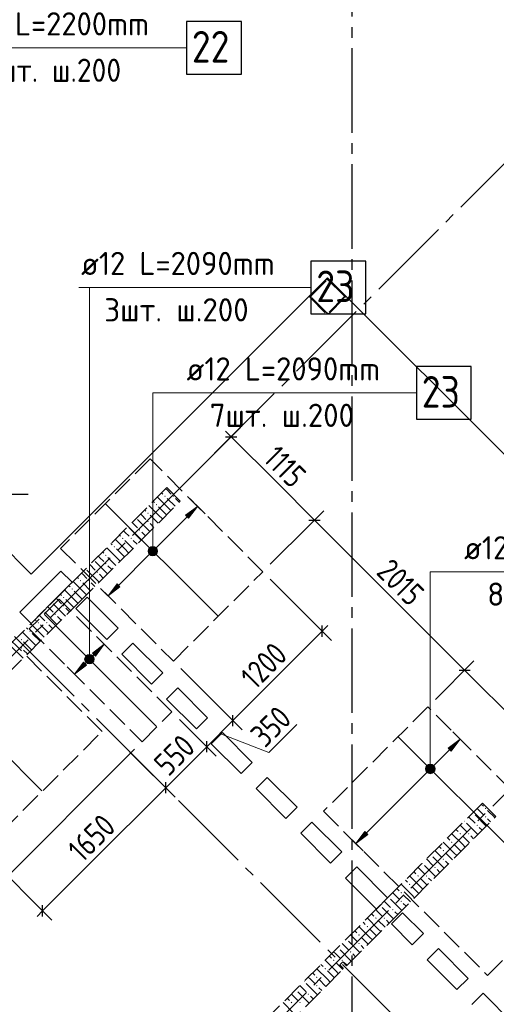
# Model space of a CAD drawing. Header units: millimetres. Extents: x 0 to 43617, y 0 to 59400.
# Tile 18 of 30: x 23224 to 27743, y 27596 to 36931. Entities that reach past the tile are written whole.
import ezdxf

# ---------------------------------------------------------------- set-up
doc = ezdxf.new("R2010")
doc.units = ezdxf.units.MM
doc.linetypes.add('______2', pattern=[270, 200, -70])
doc.linetypes.add('______5', pattern=[1100, 800, -100, 100, -100])
for name, color, linetype, lineweight in [('Standard', 7, 'Continuous', 25), ('ДОП Верх по Х', 7, 'Continuous', 25), ('Оси', 40, '______5', 18), ('Позиционная метка номер позиции', 7, 'Continuous', 13), ('Примечания', 7, 'Continuous', 25)]:
    doc.layers.add(name, color=color, linetype=linetype, lineweight=lineweight)
doc.layers.add('ЖБ Перекрытие верхний уровень', color=7, linetype='Continuous', lineweight=25, true_color=0xe0e0ff)
doc.layers.add('ЖБ Стена верхний уровень', color=7, linetype='Continuous', lineweight=25, true_color=0x006e00)
doc.styles.add('GOST 2.304-81', font='txt')
doc.styles.add('ISOCPEUR', font='txt')

msp = doc.modelspace()

# ---------------------------------------------------------------- hatches: boundary and pattern name
at = {"layer": 'ДОП Верх по Х', "linetype": 'Continuous', "lineweight": 13, "transparency": 33554687}
for points in [[(24825.2, 32204.2), (24910, 32317.3), (24796.9, 32232.5)], [(24459.3, 31919.6), (24521.9, 31883.5), (24476.2, 31929.1)], [(24476.2, 31929.1), (24521.9, 31883.5), (24521.9, 31902.6)], [(24476.2, 31929.1), (24521.9, 31902.6), (24495.3, 31929.1)], [(24495.3, 31929.1), (24521.9, 31902.6), (24512.3, 31919.6)], [(24449.7, 31902.6), (24512.3, 31866.5), (24459.3, 31919.6)], [(24449.7, 31883.5), (24495.3, 31857), (24449.7, 31902.6)], [(24449.7, 31902.6), (24495.3, 31857), (24512.3, 31866.5)], [(24476.2, 31857), (24449.7, 31883.5), (24459.3, 31866.5)], [(24449.7, 31883.5), (24476.2, 31857), (24495.3, 31857)], [(24459.3, 31919.6), (24512.3, 31866.5), (24521.9, 31883.5)], [(23941.3, 30896), (24026.2, 31009.2), (23913, 30924.3)], [(27315.1, 29997.1), (27400, 30110.2), (27286.9, 30025.4)], [(27081.1, 29836.9), (27143.7, 29800.9), (27090.6, 29853.9)], [(27081.1, 29817.8), (27126.7, 29791.3), (27081.1, 29836.9)], [(27081.1, 29836.9), (27126.7, 29791.3), (27143.7, 29800.9)], [(27107.6, 29791.3), (27081.1, 29817.8), (27090.6, 29800.9)], [(27081.1, 29817.8), (27107.6, 29791.3), (27126.7, 29791.3)], [(27090.6, 29853.9), (27153.2, 29817.8), (27107.6, 29863.5)], [(27090.6, 29853.9), (27143.7, 29800.9), (27153.2, 29817.8)], [(27107.6, 29863.5), (27153.2, 29817.8), (27153.2, 29836.9)], [(27107.6, 29863.5), (27153.2, 29836.9), (27126.7, 29863.5)], [(27126.7, 29863.5), (27153.2, 29836.9), (27143.7, 29853.9)]]:
    msp.add_hatch(color=7, dxfattribs=at).paths.add_polyline_path(points)
for points in [[(24174.7, 31553.7), (24061.5, 31468.8), (24146.4, 31581.9)], [(23856.5, 30811.2), (23743.3, 30726.3), (23828.2, 30839.5)], [(26523.2, 29205.1), (26410, 29120.3), (26494.9, 29233.4)]]:
    msp.add_hatch(color=7, dxfattribs=at).paths.add_polyline_path(points, flags=16)
at = {"layer": 'ЖБ Стена верхний уровень', "linetype": 'Continuous', "lineweight": 18, "transparency": 33554687}
for points in [[(26197, 34415.7), (26201, 34419.6), (26207.5, 34413.1), (26203.5, 34409.2)], [(24594.5, 32413.1), (24601, 32419.6), (24607.5, 32413.1), (24601, 32406.6)], [(24674.5, 32413.1), (24681, 32419.6), (24687.5, 32413.1), (24681, 32406.6)], [(24514.5, 32333.1), (24521, 32339.6), (24527.4, 32333.1), (24521, 32326.6)], [(24434.5, 32253.1), (24440.9, 32259.6), (24447.4, 32253.1), (24440.9, 32246.6)], [(24434.5, 32173.1), (24440.9, 32179.6), (24447.4, 32173.1), (24440.9, 32166.6)], [(24354.4, 32093.1), (24360.9, 32099.6), (24367.4, 32093.1), (24360.9, 32086.6)], [(24114.5, 31933.1), (24121, 31939.6), (24127.4, 31933.1), (24121, 31926.6)], [(24194.5, 32013.1), (24201, 32019.6), (24207.5, 32013.1), (24201, 32006.6)], [(24274.5, 32013.1), (24281, 32019.6), (24287.5, 32013.1), (24281, 32006.6)], [(24034.5, 31853.1), (24040.9, 31859.6), (24047.4, 31853.1), (24040.9, 31846.6)], [(24034.5, 31773.1), (24040.9, 31779.6), (24047.4, 31773.1), (24040.9, 31766.6)], [(23954.4, 31693.1), (23960.9, 31699.6), (23967.4, 31693.1), (23960.9, 31686.6)], [(23794.5, 31613.1), (23801, 31619.6), (23807.5, 31613.1), (23801, 31606.6)], [(23874.5, 31613.1), (23881, 31619.6), (23887.5, 31613.1), (23881, 31606.6)], [(23714.5, 31533.1), (23721, 31539.6), (23727.4, 31533.1), (23721, 31526.6)], [(23634.5, 31453.1), (23640.9, 31459.6), (23647.4, 31453.1), (23640.9, 31446.6)], [(23634.5, 31373.1), (23640.9, 31379.6), (23647.4, 31373.1), (23640.9, 31366.6)], [(23554.4, 31293.1), (23560.9, 31299.6), (23567.4, 31293.1), (23560.9, 31286.6)], [(23394.5, 31213.1), (23401, 31219.6), (23407.5, 31213.1), (23401, 31206.6)], [(23474.5, 31213.1), (23481, 31219.6), (23487.5, 31213.1), (23481, 31206.6)], [(23314.5, 31133.1), (23321, 31139.6), (23327.4, 31133.1), (23321, 31126.6)], [(23234.5, 31053.1), (23240.9, 31059.6), (23247.4, 31053.1), (23240.9, 31046.6)], [(23234.5, 30973.1), (23240.9, 30979.6), (23247.4, 30973.1), (23240.9, 30966.6)], [(27523.7, 29416.9), (27527.4, 29413.1), (27521, 29406.6), (27517.2, 29410.4)], [(27634.5, 29453.1), (27640.9, 29459.6), (27647.4, 29453.1), (27640.9, 29446.6)], [(27443.7, 29336.9), (27447.4, 29333.1), (27440.9, 29326.6), (27437.2, 29330.4)], [(27634.5, 29373.1), (27640.9, 29379.6), (27647.4, 29373.1), (27640.9, 29366.6)], [(27394.5, 29213.1), (27401, 29219.6), (27407.5, 29213.1), (27401, 29206.6)], [(27474.5, 29213.1), (27481, 29219.6), (27487.5, 29213.1), (27481, 29206.6)], [(27554.4, 29293.1), (27560.9, 29299.6), (27567.4, 29293.1), (27560.9, 29286.6)], [(27314.5, 29133.1), (27321, 29139.6), (27327.4, 29133.1), (27321, 29126.6)], [(27234.5, 29053.1), (27240.9, 29059.6), (27247.4, 29053.1), (27240.9, 29046.6)], [(27123.7, 29016.9), (27127.4, 29013.1), (27121, 29006.6), (27117.2, 29010.4)], [(27234.5, 28973.1), (27240.9, 28979.6), (27247.4, 28973.1), (27240.9, 28966.6)], [(27043.7, 28936.9), (27047.4, 28933.1), (27040.9, 28926.6), (27037.2, 28930.4)], [(27154.4, 28893.1), (27160.9, 28899.6), (27167.4, 28893.1), (27160.9, 28886.6)], [(26994.5, 28813.1), (27001, 28819.6), (27007.5, 28813.1), (27001, 28806.6)], [(27074.5, 28813.1), (27081, 28819.6), (27087.5, 28813.1), (27081, 28806.6)], [(26834.5, 28653.1), (26840.9, 28659.6), (26847.4, 28653.1), (26840.9, 28646.6)], [(26914.5, 28733.1), (26921, 28739.6), (26927.4, 28733.1), (26921, 28726.6)], [(26723.7, 28616.9), (26727.4, 28613.1), (26721, 28606.6), (26717.2, 28610.4)], [(26834.5, 28573.1), (26840.9, 28579.6), (26847.4, 28573.1), (26840.9, 28566.6)], [(26645.5, 28531.2), (26640.9, 28526.6), (26637.2, 28530.4), (26641.8, 28535)], [(26643.7, 28536.9), (26647.4, 28533.1), (26645.5, 28531.2), (26641.8, 28535)], [(26754.4, 28493.1), (26760.9, 28499.6), (26767.4, 28493.1), (26760.9, 28486.6)], [(26594.5, 28413.1), (26601, 28419.6), (26607.5, 28413.1), (26601, 28406.6)], [(26674.5, 28413.1), (26681, 28419.6), (26687.5, 28413.1), (26681, 28406.6)], [(26514.5, 28333.1), (26521, 28339.6), (26527.4, 28333.1), (26521, 28326.6)], [(26323.7, 28216.9), (26327.4, 28213.1), (26321, 28206.6), (26317.2, 28210.4)], [(26434.5, 28253.1), (26440.9, 28259.6), (26447.4, 28253.1), (26440.9, 28246.6)], [(26243.7, 28136.9), (26247.4, 28133.1), (26240.9, 28126.6), (26237.2, 28130.4)], [(26354.4, 28093.1), (26360.9, 28099.6), (26367.4, 28093.1), (26360.9, 28086.6)], [(26434.5, 28173.1), (26440.9, 28179.6), (26447.4, 28173.1), (26440.9, 28166.6)], [(26194.5, 28013.1), (26201, 28019.6), (26207.5, 28013.1), (26201, 28006.6)], [(26274.5, 28013.1), (26281, 28019.6), (26287.5, 28013.1), (26281, 28006.6)], [(26114.5, 27933.1), (26121, 27939.6), (26127.4, 27933.1), (26121, 27926.6)], [(26034.5, 27853.1), (26040.9, 27859.6), (26047.4, 27853.1), (26040.9, 27846.6)], [(25843.7, 27736.9), (25847.4, 27733.1), (25840.9, 27726.6), (25837.2, 27730.4)], [(25923.7, 27816.9), (25927.4, 27813.1), (25921, 27806.6), (25917.2, 27810.4)], [(26034.5, 27773.1), (26040.9, 27779.6), (26047.4, 27773.1), (26040.9, 27766.6)], [(25954.4, 27693.1), (25960.9, 27699.6), (25967.4, 27693.1), (25960.9, 27686.6)], [(25794.5, 27613.1), (25801, 27619.6), (25807.5, 27613.1), (25801, 27606.6)], [(25874.5, 27613.1), (25881, 27619.6), (25887.5, 27613.1), (25881, 27606.6)]]:
    msp.add_hatch(color=7, dxfattribs=at).paths.add_polyline_path(points, flags=16)
at = {"layer": 'Позиционная метка номер позиции', "linetype": 'Continuous', "lineweight": 13, "transparency": 33554687}
for points in [[(24447.1, 31915.6), (24524.5, 31915.6), (24508.3, 31931.8)], [(24447.1, 31915.6), (24508.3, 31931.8), (24463.3, 31931.8)], [(24463.3, 31931.8), (24508.3, 31931.8), (24485.8, 31938.1)], [(24440.8, 31893.1), (24530.8, 31893.1), (24524.5, 31915.6)], [(24440.8, 31893.1), (24524.5, 31915.6), (24447.1, 31915.6)], [(24447.1, 31870.6), (24530.8, 31893.1), (24440.8, 31893.1)], [(24447.1, 31870.6), (24524.5, 31870.6), (24530.8, 31893.1)], [(24463.3, 31854.4), (24524.5, 31870.6), (24447.1, 31870.6)], [(24463.3, 31854.4), (24508.3, 31854.4), (24524.5, 31870.6)], [(24508.3, 31854.4), (24463.3, 31854.4), (24485.8, 31848.1)], [(23846, 30890.3), (23923.4, 30890.3), (23907.3, 30906.5)], [(23846, 30890.3), (23907.3, 30906.5), (23862.2, 30906.5)], [(23862.2, 30906.5), (23907.3, 30906.5), (23884.7, 30912.8)], [(23839.7, 30867.8), (23929.7, 30867.8), (23923.4, 30890.3)], [(23839.7, 30867.8), (23923.4, 30890.3), (23846, 30890.3)], [(23846, 30845.3), (23929.7, 30867.8), (23839.7, 30867.8)], [(23846, 30845.3), (23923.4, 30845.3), (23929.7, 30867.8)], [(23862.2, 30829.1), (23923.4, 30845.3), (23846, 30845.3)], [(23862.2, 30829.1), (23907.3, 30829.1), (23923.4, 30845.3)], [(23907.3, 30829.1), (23862.2, 30829.1), (23884.7, 30822.8)], [(27072.1, 29827.4), (27162.1, 29827.4), (27155.9, 29849.9)], [(27072.1, 29827.4), (27155.9, 29849.9), (27078.4, 29849.9)], [(27078.4, 29804.9), (27162.1, 29827.4), (27072.1, 29827.4)], [(27078.4, 29849.9), (27155.9, 29849.9), (27139.6, 29866.1)], [(27078.4, 29849.9), (27139.6, 29866.1), (27094.6, 29866.1)], [(27078.4, 29804.9), (27155.9, 29804.9), (27162.1, 29827.4)], [(27094.6, 29788.7), (27155.9, 29804.9), (27078.4, 29804.9)], [(27094.6, 29866.1), (27139.6, 29866.1), (27117.1, 29872.4)], [(27094.6, 29788.7), (27139.6, 29788.7), (27155.9, 29804.9)], [(27139.6, 29788.7), (27094.6, 29788.7), (27117.1, 29782.4)]]:
    msp.add_hatch(color=7, dxfattribs=at).paths.add_polyline_path(points)

# ---------------------------------------------------------------- linework, layer by layer
at = {"layer": 'Standard', "color": 251, "linetype": 'Continuous', "lineweight": -3, "true_color": 0x656565, "transparency": 33554687}
for p, q in [((25229.3, 32977.4), (25317.7, 33065.8)), ((25229.3, 32977.4), (24810.4, 32558.5)), ((25229.3, 32977.4), (25140.9, 32889)), ((26019.1, 32187.5), (26107.5, 32275.9)), ((26019.1, 32187.5), (25930.7, 32099.2)), ((26093, 31134.4), (25600.2, 31627.2)), ((26093, 31134.4), (26004.6, 31222.7)), ((26093, 31134.4), (26181.4, 31046)), ((27442.5, 30764.1), (27530.9, 30852.5)), ((27442.5, 30764.1), (27354.1, 30675.7)), ((25244.5, 30285.8), (25156.1, 30374.2)), ((25244.5, 30285.8), (25332.9, 30197.4)), ((24997, 30038.3), (24908.6, 30126.7)), ((22740, 28441.8), (24313.3, 30015)), ((24997, 30038.3), (25085.4, 29950)), ((24608.1, 29649.4), (24519.7, 29737.8)), ((24608.1, 29649.4), (24696.5, 29561)), ((23441.4, 28482.7), (22943.6, 28980.5)), ((23441.4, 28482.7), (23353, 28571.1)), ((23441.4, 28482.7), (23529.8, 28394.3))]:
    msp.add_line(p, q, dxfattribs=at)
at = {"layer": 'Standard', "color": 7, "linetype": 'Continuous', "lineweight": 13, "transparency": 33554687}
for p, q in [((25229.3, 32977.4), (25176.2, 33030.4)), ((26019.1, 32187.5), (27442.5, 30764.1)), ((26093, 31134.4), (26146.1, 31187.4)), ((25244.5, 30285.8), (26093, 31134.4)), ((27442.5, 30764.1), (28220.3, 29986.3)), ((24997, 30038.3), (25244.5, 30285.8)), ((25585.8, 29984.3), (25851.2, 30249.7)), ((25120.8, 30162.1), (25585.8, 29984.3)), ((24608.1, 29649.4), (24997, 30038.3)), ((23441.4, 28482.7), (23388.3, 28429.7))]:
    msp.add_line(p, q, dxfattribs=at)
at = {"layer": 'Standard', "color": 7, "linetype": 'Continuous', "lineweight": 25, "transparency": 33554687}
for p, q in [((25176.2, 32977.4), (25282.3, 32977.4)), ((25966.1, 32187.5), (26072.1, 32187.5)), ((26093, 31081.3), (26093, 31187.4)), ((27389.5, 30764.1), (27495.5, 30764.1)), ((25244.5, 30232.8), (25244.5, 30338.9)), ((24997, 29985.3), (24997, 30091.4)), ((24608.1, 29596.4), (24608.1, 29702.5)), ((23441.4, 28429.7), (23441.4, 28535.7))]:
    msp.add_line(p, q, dxfattribs=at)
at = {"layer": 'Standard', "color": 7, "linetype": 'Continuous', "lineweight": 13, "transparency": 33554687}
for points in [[(25229.3, 32977.4), (25664.1, 32542.6), (25664.1, 32542.6), (26019.1, 32187.5)], [(23441.4, 28482.7), (23896.6, 28938), (23896.6, 28938), (24608.1, 29649.4)]]:
    msp.add_lwpolyline(points, dxfattribs=at)
at = {"layer": 'Standard', "color": 251, "linetype": 'Continuous', "lineweight": -3, "true_color": 0x656565, "transparency": 33554687}
for points in [[(26019.1, 32187.5), (25971.2, 32139.6), (25971.2, 32139.6), (25600.2, 31768.6)], [(25244.5, 30285.8), (25232.5, 30297.9), (25232.5, 30297.9), (24874.2, 30656.1), (24874.2, 30656.1), (24751.7, 30778.7)], [(27442.5, 30764.1), (27241.1, 30562.8), (27241.1, 30562.8), (27165, 30486.6)], [(24997, 30038.3), (24985, 30050.4), (24985, 30050.4), (24737.5, 30297.8)], [(24608.1, 29649.4), (24596.1, 29661.5), (24596.1, 29661.5), (24596.1, 29661.5), (24596.1, 29661.5), (24399, 29858.5), (24399, 29858.5), (24136.5, 30121.1)]]:
    msp.add_lwpolyline(points, dxfattribs=at)
at = {"layer": 'ДОП Верх по Х', "color": 7, "linetype": 'Continuous', "lineweight": 13, "transparency": 33554687}
for p, q in [((22605.7, 36664.7), (24691.7, 36664.7)), ((23785.8, 34393.1), (25871.8, 34393.1)), ((24785.8, 33393.1), (26871.8, 33393.1)), ((27417.1, 31697.4), (29503.1, 31697.4))]:
    msp.add_line(p, q, dxfattribs=at)
at = {"layer": 'ДОП Верх по Х', "color": 7, "linetype": 'Continuous', "lineweight": 18, "transparency": 33554687}
for p, q in [((25101, 31277.9), (24040.3, 32338.5)), ((24521.1, 30231.4), (23460.5, 31292)), ((21887.2, 31168.3), (23434.3, 29621.1)), ((26815.7, 30128.8), (28362.8, 28581.7))]:
    msp.add_line(p, q, dxfattribs=at)
at = {"layer": 'ДОП Верх по Х', "color": 251, "linetype": 'Continuous', "lineweight": 13, "true_color": 0x494949, "transparency": 33554687}
for p, q in [((24910, 32317.3), (24796.9, 32232.5)), ((24825.2, 32204.2), (24910, 32317.3)), ((24910, 32317.3), (24839.3, 32388)), ((24910, 32317.3), (24980.8, 32246.6)), ((24910, 32317.3), (24910, 32317.3)), ((24507, 31914.3), (24811.1, 32218.3)), ((24796.9, 32232.5), (24825.2, 32204.2)), ((24160.5, 31567.8), (24464.6, 31871.8)), ((24459.3, 31919.6), (24459.3, 31919.6)), ((24512.3, 31866.5), (24512.3, 31866.5)), ((24061.5, 31468.8), (24146.4, 31581.9)), ((24174.7, 31553.7), (24061.5, 31468.8)), ((24146.4, 31581.9), (24174.7, 31553.7)), ((24061.5, 31468.8), (23990.8, 31539.5)), ((24061.5, 31468.8), (24132.2, 31398.1)), ((24061.5, 31468.8), (24061.5, 31468.8)), ((24026.2, 31009.2), (23913, 30924.3)), ((23941.3, 30896), (24026.2, 31009.2)), ((24026.2, 31009.2), (23955.5, 31079.9)), ((24026.2, 31009.2), (24096.9, 30938.5)), ((24026.2, 31009.2), (24026.2, 31009.2)), ((23906, 30889), (23927.2, 30910.2)), ((23913, 30924.3), (23941.3, 30896)), ((23743.3, 30726.3), (23828.2, 30839.5)), ((23856.5, 30811.2), (23743.3, 30726.3)), ((23828.2, 30839.5), (23856.5, 30811.2)), ((23842.3, 30825.3), (23863.5, 30846.5)), ((23858.2, 30894.3), (23858.2, 30894.3)), ((23911.3, 30841.2), (23911.3, 30841.2)), ((23743.3, 30726.3), (23672.6, 30797)), ((23743.3, 30726.3), (23814, 30655.6)), ((23743.3, 30726.3), (23743.3, 30726.3)), ((27400, 30110.2), (27329.3, 30180.9)), ((27400, 30110.2), (27286.9, 30025.4)), ((27315.1, 29997.1), (27400, 30110.2)), ((27400, 30110.2), (27470.7, 30039.5)), ((27400, 30110.2), (27400, 30110.2)), ((27138.4, 29848.6), (27301, 30011.2)), ((27286.9, 30025.4), (27315.1, 29997.1)), ((26509, 29219.3), (27095.9, 29806.2)), ((27090.6, 29853.9), (27090.6, 29853.9)), ((27143.7, 29800.9), (27143.7, 29800.9)), ((26410, 29120.3), (26494.9, 29233.4)), ((26494.9, 29233.4), (26523.2, 29205.1)), ((26410, 29120.3), (26339.3, 29191)), ((26523.2, 29205.1), (26410, 29120.3)), ((26410, 29120.3), (26480.8, 29049.6)), ((26410, 29120.3), (26410, 29120.3))]:
    msp.add_line(p, q, dxfattribs=at)
at = {"layer": 'ДОП Верх по Х', "color": 7, "linetype": 'Continuous', "lineweight": 25, "transparency": 33554687}
for points in [[(24805.7, 36414.7), (25325.7, 36414.7), (25325.7, 36914.7), (24805.7, 36914.7), (24805.7, 36414.7)], [(25985.8, 34143.1), (26505.8, 34143.1), (26505.8, 34643.1), (25985.8, 34643.1), (25985.8, 34143.1)], [(26985.8, 33143.1), (27505.8, 33143.1), (27505.8, 33643.1), (26985.8, 33643.1), (26985.8, 33143.1)]]:
    msp.add_lwpolyline(points, dxfattribs=at)
at = {"layer": 'ДОП Верх по Х', "color": 251, "linetype": 'Continuous', "lineweight": 13, "true_color": 0x494949, "transparency": 33554687}
for centre in [(24485.8, 31893.1), (27117.1, 29827.4)]:
    msp.add_circle(centre, 37.5, dxfattribs=at)
at = {"layer": 'ЖБ Перекрытие верхний уровень', "color": 7, "linetype": 'Continuous', "lineweight": 18, "transparency": 33554687}
for p, q in [((26142.4, 34484.4), (23332.5, 31674.5)), ((31636.6, 28990.2), (26142.4, 34484.4)), ((23332.5, 31674.5), (22354, 32653)), ((23544.6, 31632.1), (23615.3, 31702.8)), ((23615.3, 31702.8), (23721.4, 31596.8)), ((23226.4, 31313.9), (23544.6, 31632.1)), ((23721.4, 31596.8), (23615.3, 31490.7)), ((23615.3, 31490.7), (23332.5, 31207.9)), ((23756.8, 31349.3), (23862.8, 31455.3)), ((23862.8, 31455.3), (24156.3, 31161.9)), ((23332.5, 31207.9), (23226.4, 31313.9)), ((24050.2, 31055.8), (23756.8, 31349.3)), ((24156.3, 31161.9), (24050.2, 31055.8)), ((24191.6, 30914.4), (24297.7, 31020.5)), ((24297.7, 31020.5), (24580.5, 30737.6)), ((24474.5, 30631.6), (24191.6, 30914.4)), ((24580.5, 30737.6), (24474.5, 30631.6)), ((24615.9, 30490.1), (24722, 30596.2)), ((24722, 30596.2), (25004.8, 30313.4)), ((24898.7, 30207.3), (24615.9, 30490.1)), ((25004.8, 30313.4), (24898.7, 30207.3)), ((25040.2, 30065.9), (25146.2, 30171.9)), ((25146.2, 30171.9), (25429.1, 29889.1)), ((25323, 29783), (25040.2, 30065.9)), ((25429.1, 29889.1), (25323, 29783)), ((25464.4, 29641.6), (25570.5, 29747.7)), ((25570.5, 29747.7), (25853.3, 29464.8)), ((25747.3, 29358.8), (25464.4, 29641.6)), ((25853.3, 29464.8), (25747.3, 29358.8)), ((25888.7, 29217.3), (25994.8, 29323.4)), ((25994.8, 29323.4), (26277.6, 29040.6)), ((26171.5, 28934.5), (25888.7, 29217.3)), ((26277.6, 29040.6), (26171.5, 28934.5)), ((26313, 28793.1), (26419, 28899.2)), ((26419, 28899.2), (26712.5, 28605.7)), ((26606.4, 28499.6), (26313, 28793.1)), ((26712.5, 28605.7), (26606.4, 28499.6)), ((26747.8, 28358.2), (26853.9, 28464.3)), ((26853.9, 28464.3), (27051.9, 28266.3)), ((26945.8, 28160.2), (26747.8, 28358.2)), ((27051.9, 28266.3), (26945.8, 28160.2)), ((27087.2, 28018.8), (27193.3, 28124.9)), ((27193.3, 28124.9), (27476.1, 27842)), ((27370.1, 27736), (27087.2, 28018.8)), ((27476.1, 27842), (27370.1, 27736)), ((27511.5, 27594.5), (27617.6, 27700.6)), ((27617.6, 27700.6), (27900.4, 27417.8))]:
    msp.add_line(p, q, dxfattribs=at)
at = {"layer": 'ЖБ Стена верхний уровень', "color": 251, "linetype": '______2', "lineweight": 13, "true_color": 0x656565, "transparency": 33554687}
for p, q in [((26128.3, 34470.3), (25979.8, 34321.8)), ((25986.8, 34314.7), (26135.3, 34463.2)), ((26130.9, 34472.5), (26128.3, 34470.3)), ((26133.9, 34474.3), (26130.9, 34472.5)), ((26137.2, 34475.5), (26133.9, 34474.3)), ((26135.3, 34463.2), (26136.7, 34464.4)), ((26136.7, 34464.4), (26138.2, 34465.2)), ((26140.7, 34476.1), (26137.2, 34475.5)), ((26138.2, 34465.2), (26139.8, 34465.8)), ((26139.8, 34465.8), (26141.5, 34466.1)), ((26144.1, 34476.1), (26140.7, 34476.1)), ((26141.5, 34466.1), (26143.3, 34466.1)), ((26143.3, 34466.1), (26145, 34465.8)), ((26147.6, 34475.5), (26144.1, 34476.1)), ((26145, 34465.8), (26146.6, 34465.2)), ((26146.6, 34465.2), (26148.1, 34464.4)), ((26150.9, 34474.3), (26147.6, 34475.5)), ((26148.1, 34464.4), (26149.5, 34463.2)), ((26149.5, 34463.2), (26298, 34314.7)), ((26153.9, 34472.5), (26150.9, 34474.3)), ((26156.5, 34470.3), (26153.9, 34472.5)), ((26305, 34321.8), (26156.5, 34470.3)), ((25974.6, 34312.9), (25974, 34309.4)), ((25974, 34309.4), (25974, 34305.9)), ((25974, 34305.9), (25974.6, 34302.5)), ((25975.8, 34316.1), (25974.6, 34312.9)), ((25974.6, 34302.5), (25975.8, 34299.2)), ((25977.5, 34319.2), (25975.8, 34316.1)), ((25975.8, 34299.2), (25977.5, 34296.2)), ((25979.8, 34321.8), (25977.5, 34319.2)), ((25977.5, 34296.2), (25979.8, 34293.5)), ((25979.8, 34293.5), (26128.3, 34145)), ((25984, 34308.5), (25984.3, 34310.3)), ((25984, 34306.8), (25984, 34308.5)), ((25984.3, 34305.1), (25984, 34306.8)), ((25984.3, 34310.3), (25984.9, 34311.9)), ((25984.9, 34303.4), (25984.3, 34305.1)), ((25984.9, 34311.9), (25985.7, 34313.4)), ((25985.7, 34301.9), (25984.9, 34303.4)), ((25985.7, 34313.4), (25986.8, 34314.7)), ((25986.8, 34300.6), (25985.7, 34301.9)), ((26135.3, 34152.1), (25986.8, 34300.6)), ((26298, 34300.6), (26149.5, 34152.1)), ((26156.5, 34145), (26305, 34293.5)), ((26298, 34314.7), (26299.1, 34313.4)), ((26299.1, 34301.9), (26298, 34300.6)), ((26299.1, 34313.4), (26300, 34311.9)), ((26300, 34303.4), (26299.1, 34301.9)), ((26300, 34311.9), (26300.6, 34310.3)), ((26300.6, 34305.1), (26300, 34303.4)), ((26300.6, 34310.3), (26300.9, 34308.5)), ((26300.9, 34306.8), (26300.6, 34305.1)), ((26300.9, 34308.5), (26300.9, 34306.8)), ((26307.3, 34319.2), (26305, 34321.8)), ((26305, 34293.5), (26307.3, 34296.2)), ((26309, 34316.1), (26307.3, 34319.2)), ((26307.3, 34296.2), (26309, 34299.2)), ((26310.2, 34312.9), (26309, 34316.1)), ((26309, 34299.2), (26310.2, 34302.5)), ((26310.8, 34309.4), (26310.2, 34312.9)), ((26310.2, 34302.5), (26310.8, 34305.9)), ((26310.8, 34305.9), (26310.8, 34309.4)), ((26128.3, 34145), (26130.9, 34142.8)), ((26130.9, 34142.8), (26133.9, 34141.1)), ((26133.9, 34141.1), (26137.2, 34139.9)), ((26136.7, 34151), (26135.3, 34152.1)), ((26138.2, 34150.1), (26136.7, 34151)), ((26137.2, 34139.9), (26140.7, 34139.3)), ((26139.8, 34149.5), (26138.2, 34150.1)), ((26141.5, 34149.2), (26139.8, 34149.5)), ((26140.7, 34139.3), (26144.1, 34139.3)), ((26143.3, 34149.2), (26141.5, 34149.2)), ((26145, 34149.5), (26143.3, 34149.2)), ((26144.1, 34139.3), (26147.6, 34139.9)), ((26146.6, 34150.1), (26145, 34149.5)), ((26148.1, 34151), (26146.6, 34150.1)), ((26147.6, 34139.9), (26150.9, 34141.1)), ((26149.5, 34152.1), (26148.1, 34151)), ((26150.9, 34141.1), (26153.9, 34142.8)), ((26153.9, 34142.8), (26156.5, 34145)), ((24619.4, 32494.8), (23650.7, 31526.1)), ((24746.7, 32367.5), (24619.4, 32494.8)), ((23778, 31398.8), (24746.7, 32367.5)), ((23650.7, 31526.1), (17435.2, 25310.6)), ((17562.5, 25183.3), (23778, 31398.8)), ((27610.5, 29503.7), (26641.8, 28535)), ((27737.8, 29376.4), (27610.5, 29503.7)), ((26769, 28407.7), (27737.8, 29376.4)), ((26641.8, 28535), (24693.7, 26586.9)), ((26323.6, 27962.2), (26769, 28407.7)), ((24980.1, 26618.7), (26295.3, 27934)), ((26288.2, 27997.6), (26259.9, 27969.3)), ((26259.9, 27969.3), (26295.3, 27934)), ((26323.6, 27962.2), (26288.2, 27997.6))]:
    msp.add_line(p, q, dxfattribs=at)
at = {"layer": 'ЖБ Стена верхний уровень', "color": 9, "linetype": 'Continuous', "lineweight": 18, "true_color": 0xc7c7c7, "transparency": 33554687}
for p, q in [((26138.4, 34475.7), (26181, 34433.1)), ((26056, 34398.1), (26063.1, 34391)), ((26103.1, 34431), (26101, 34433.1)), ((26221, 34393.1), (26301, 34313.1)), ((25976.6, 34317.5), (25984.2, 34309.9)), ((26023.1, 34351), (26021, 34353.1)), ((26265.7, 34268.4), (26272.8, 34261.3)), ((26185.7, 34188.4), (26192.8, 34181.3)), ((26225.7, 34228.4), (26232.8, 34221.3)), ((24621, 32313.1), (24529.4, 32404.7)), ((24569.4, 32444.7), (24581, 32433.1)), ((24621, 32473.1), (24609.4, 32484.7)), ((24660.9, 32433.1), (24621, 32473.1)), ((24540.9, 32233.1), (24449.4, 32324.7)), ((24489.4, 32364.7), (24501, 32353.1)), ((24540.9, 32313.1), (24616.6, 32237.4)), ((24621, 32393.1), (24696.6, 32317.4)), ((24621, 32313.1), (24656.6, 32277.4)), ((24701, 32393.1), (24736.6, 32357.4)), ((24381, 32233.1), (24369.4, 32244.7)), ((24421, 32193.1), (24381, 32233.1)), ((24409.4, 32284.7), (24421, 32273.1)), ((24460.9, 32233.1), (24536.6, 32157.4)), ((24540.9, 32233.1), (24576.6, 32197.4)), ((24289.4, 32164.7), (24340.9, 32113.1)), ((24340.9, 32193.1), (24456.6, 32077.4)), ((24460.9, 32153.1), (24496.6, 32117.4)), ((24169.4, 32044.7), (24181, 32033.1)), ((24221, 32073.1), (24209.4, 32084.7)), ((24260.9, 32033.1), (24221, 32073.1)), ((24260.9, 32113.1), (24376.6, 31997.4)), ((24381, 32073.1), (24416.6, 32037.4)), ((24089.4, 31964.7), (24101, 31953.1)), ((24221, 31913.1), (24129.4, 32004.7)), ((24221, 31993.1), (24296.6, 31917.4)), ((24301, 31993.1), (24336.6, 31957.4)), ((23981, 31833.1), (23969.4, 31844.7)), ((24009.4, 31884.7), (24021, 31873.1)), ((24140.9, 31833.1), (24049.4, 31924.7)), ((24140.9, 31913.1), (24216.6, 31837.4)), ((24221, 31913.1), (24256.6, 31877.4)), ((23889.4, 31764.7), (23940.9, 31713.1)), ((23940.9, 31793.1), (24056.6, 31677.4)), ((24021, 31793.1), (23981, 31833.1)), ((24060.9, 31833.1), (24136.6, 31757.4)), ((24060.9, 31753.1), (24096.6, 31717.4)), ((24140.9, 31833.1), (24176.6, 31797.4)), ((23821, 31673.1), (23809.4, 31684.7)), ((23860.9, 31633.1), (23821, 31673.1)), ((23860.9, 31713.1), (23976.6, 31597.4)), ((23981, 31673.1), (24016.6, 31637.4)), ((23689.4, 31564.7), (23701, 31553.1)), ((23821, 31513.1), (23729.4, 31604.7)), ((23769.4, 31644.7), (23781, 31633.1)), ((23821, 31593.1), (23896.6, 31517.4)), ((23901, 31593.1), (23936.6, 31557.4)), ((23609.4, 31484.7), (23621, 31473.1)), ((23740.9, 31433.1), (23649.4, 31524.7)), ((23740.9, 31513.1), (23816.6, 31437.5)), ((23821, 31513.1), (23856.6, 31477.5)), ((23540.9, 31393.1), (23656.6, 31277.4)), ((23581, 31433.1), (23569.4, 31444.7)), ((23621, 31393.1), (23581, 31433.1)), ((23660.9, 31433.1), (23736.6, 31357.4)), ((23740.9, 31433.1), (23776.6, 31397.4)), ((23421, 31273.1), (23409.4, 31284.7)), ((23460.9, 31313.1), (23576.6, 31197.4)), ((23489.4, 31364.7), (23540.9, 31313.1)), ((23660.9, 31353.1), (23696.6, 31317.4)), ((23421, 31113.1), (23329.4, 31204.7)), ((23369.4, 31244.7), (23381, 31233.1)), ((23460.9, 31233.1), (23421, 31273.1)), ((23421, 31193.1), (23496.6, 31117.4)), ((23501, 31193.1), (23536.6, 31157.4)), ((23581, 31273.1), (23616.6, 31237.4)), ((23340.9, 31033.1), (23249.4, 31124.7)), ((23289.4, 31164.7), (23301, 31153.1)), ((23340.9, 31113.1), (23416.6, 31037.5)), ((23421, 31113.1), (23456.6, 31077.5)), ((23260.9, 31033.1), (23336.6, 30957.4)), ((23340.9, 31033.1), (23376.6, 30997.4)), ((23140.9, 30993.1), (23256.6, 30877.4)), ((23260.9, 30953.1), (23296.6, 30917.4)), ((27581, 29433.1), (27560.4, 29453.7)), ((27621, 29393.1), (27581, 29433.1)), ((27600.4, 29493.7), (27621, 29473.1)), ((27660.9, 29433.1), (27727.7, 29366.4)), ((27460.9, 29313.1), (27567.7, 29206.4)), ((27480.4, 29373.7), (27540.9, 29313.1)), ((27540.9, 29393.1), (27647.7, 29286.4)), ((27660.9, 29353.1), (27687.7, 29326.4)), ((27360.4, 29253.7), (27381, 29233.1)), ((27421, 29273.1), (27400.4, 29293.7)), ((27460.9, 29233.1), (27421, 29273.1)), ((27581, 29273.1), (27607.7, 29246.4)), ((27340.9, 29033.1), (27240.4, 29133.7)), ((27280.4, 29173.7), (27301, 29153.1)), ((27421, 29113.1), (27320.4, 29213.7)), ((27421, 29193.1), (27487.7, 29126.4)), ((27501, 29193.1), (27527.7, 29166.4)), ((27181, 29033.1), (27160.4, 29053.7)), ((27221, 28993.1), (27181, 29033.1)), ((27200.4, 29093.7), (27221, 29073.1)), ((27260.9, 29033.1), (27327.7, 28966.4)), ((27340.9, 29113.1), (27407.7, 29046.4)), ((27340.9, 29033.1), (27367.7, 29006.4)), ((27421, 29113.1), (27447.7, 29086.4)), ((27080.4, 28973.7), (27140.9, 28913.1)), ((27140.9, 28993.1), (27247.7, 28886.4)), ((27260.9, 28953.1), (27287.7, 28926.4)), ((26960.4, 28853.7), (26981, 28833.1)), ((27021, 28873.1), (27000.4, 28893.7)), ((27060.9, 28833.1), (27021, 28873.1)), ((27060.9, 28913.1), (27167.7, 28806.4)), ((27181, 28873.1), (27207.7, 28846.4)), ((26880.4, 28773.7), (26901, 28753.1)), ((27021, 28713.1), (26920.4, 28813.7)), ((27021, 28793.1), (27087.7, 28726.4)), ((27101, 28793.1), (27127.7, 28766.4)), ((26800.4, 28693.7), (26821, 28673.1)), ((26940.9, 28633.1), (26840.4, 28733.7)), ((26940.9, 28713.1), (27007.7, 28646.4)), ((27021, 28713.1), (27047.7, 28686.4)), ((26680.4, 28573.7), (26740.9, 28513.1)), ((26740.9, 28593.1), (26847.7, 28486.4)), ((26781, 28633.1), (26760.4, 28653.7)), ((26821, 28593.1), (26781, 28633.1)), ((26860.9, 28633.1), (26927.7, 28566.4)), ((26940.9, 28633.1), (26967.7, 28606.4)), ((26621, 28473.1), (26600.4, 28493.7)), ((26660.9, 28433.1), (26621, 28473.1)), ((26660.9, 28513.1), (26767.7, 28406.4)), ((26781, 28473.1), (26807.7, 28446.4)), ((26860.9, 28553.1), (26887.7, 28526.4)), ((26621, 28313.1), (26520.4, 28413.7)), ((26560.4, 28453.7), (26581, 28433.1)), ((26621, 28393.1), (26687.7, 28326.4)), ((26701, 28393.1), (26727.7, 28366.4)), ((26400.4, 28293.7), (26421, 28273.1)), ((26540.9, 28233.1), (26440.4, 28333.7)), ((26480.4, 28373.7), (26501, 28353.1)), ((26540.9, 28313.1), (26607.7, 28246.4)), ((26621, 28313.1), (26647.7, 28286.4)), ((26340.9, 28193.1), (26447.7, 28086.4)), ((26381, 28233.1), (26360.4, 28253.7)), ((26421, 28193.1), (26381, 28233.1)), ((26460.9, 28233.1), (26527.7, 28166.4)), ((26540.9, 28233.1), (26567.7, 28206.4)), ((26260.9, 28113.1), (26367.7, 28006.4)), ((26280.4, 28173.7), (26340.9, 28113.1)), ((26460.9, 28153.1), (26487.7, 28126.4)), ((26221, 27913.1), (26120.4, 28013.7)), ((26160.4, 28053.7), (26181, 28033.1)), ((26221, 28073.1), (26200.4, 28093.7)), ((26260.9, 28033.1), (26221, 28073.1)), ((26381, 28073.1), (26407.7, 28046.4)), ((26140.9, 27833.1), (26040.4, 27933.7)), ((26080.4, 27973.7), (26101, 27953.1)), ((26140.9, 27913.1), (26207.7, 27846.4)), ((26221, 27993.1), (26287.7, 27926.4)), ((26221, 27913.1), (26247.7, 27886.4)), ((26301, 27993.1), (26327.7, 27966.4)), ((25981, 27833.1), (25960.4, 27853.7)), ((26021, 27793.1), (25981, 27833.1)), ((26000.4, 27893.7), (26021, 27873.1)), ((26060.9, 27833.1), (26127.7, 27766.4)), ((26140.9, 27833.1), (26167.7, 27806.4)), ((25880.4, 27773.7), (25940.9, 27713.1)), ((25940.9, 27793.1), (26047.7, 27686.4)), ((26060.9, 27753.1), (26087.7, 27726.4)), ((25760.4, 27653.7), (25781, 27633.1)), ((25821, 27673.1), (25800.4, 27693.7)), ((25860.9, 27633.1), (25821, 27673.1)), ((25860.9, 27713.1), (25967.7, 27606.4)), ((25981, 27673.1), (26007.7, 27646.4)), ((25821, 27513.1), (25720.4, 27613.7))]:
    msp.add_line(p, q, dxfattribs=at)
at = {"layer": 'Оси', "color": 8, "linetype": '______5', "lineweight": -3, "transparency": 33554687}
for p, q in [((26374, 50960), (26374, 7100)), ((9515.6, 17263.7), (28171.9, 35920)), ((12153.1, 13919.1), (31163, 32929)), ((23304, 32430), (3600, 32430)), ((29962.4, 24295.1), (21882.3, 32375.2))]:
    msp.add_line(p, q, dxfattribs=at)
at = {"layer": 'Позиционная метка номер позиции', "color": 7, "linetype": 'Continuous', "lineweight": 13, "transparency": 33554687}
for p, q in [((24485.8, 31938.1), (24485.8, 31938.1)), ((24440.8, 31893.1), (24440.8, 31893.1)), ((24485.8, 31848.1), (24485.8, 31848.1)), ((24530.8, 31893.1), (24530.8, 31893.1)), ((23884.7, 30912.8), (23884.7, 30912.8)), ((23839.7, 30867.8), (23839.7, 30867.8)), ((23884.7, 30822.8), (23884.7, 30822.8)), ((23929.7, 30867.8), (23929.7, 30867.8)), ((27072.1, 29827.4), (27072.1, 29827.4)), ((27117.1, 29872.4), (27117.1, 29872.4)), ((27117.1, 29782.4), (27117.1, 29782.4)), ((27162.1, 29827.4), (27162.1, 29827.4))]:
    msp.add_line(p, q, dxfattribs=at)
for points in [[(20924, 36235.4), (21353.2, 36664.7), (24805.7, 36664.7)], [(23884.7, 30867.8), (23884.7, 34393.1), (25985.8, 34393.1)], [(24485.8, 31893.1), (24485.8, 33393.1), (26985.8, 33393.1)], [(27117.1, 29827.4), (27117.1, 31697.4), (29617.1, 31697.4)]]:
    msp.add_lwpolyline(points, dxfattribs=at)
for centre in [(24485.8, 31893.1), (23884.7, 30867.8), (27117.1, 29827.4)]:
    msp.add_circle(centre, 45, dxfattribs=at)
at = {"layer": 'Примечания', "color": 7, "linetype": '______2', "lineweight": 18, "transparency": 33554687}
for p, q in [((24460.3, 32767.1), (23611.8, 31918.5)), ((25529.5, 31697.9), (24460.3, 32767.1)), ((23611.8, 31918.5), (24681, 30849.4)), ((24004.2, 30182.6), (22448.6, 31738.2)), ((24681, 30849.4), (25529.5, 31697.9)), ((23597.7, 31437.7), (23314.8, 31154.8)), ((24666.8, 30368.5), (23597.7, 31437.7)), ((23314.8, 31154.8), (24384, 30085.7)), ((24384, 30085.7), (24666.8, 30368.5)), ((27094.3, 30415.9), (26104.4, 29426)), ((28649.9, 28860.3), (27094.3, 30415.9)), ((22872.9, 29051.2), (24004.2, 30182.6)), ((26104.4, 29426), (27660, 27870.3)), ((27660, 27870.3), (28649.9, 28860.3))]:
    msp.add_line(p, q, dxfattribs=at)

# ---------------------------------------------------------------- texts
at = {"layer": 'Standard', "color": 7, "linetype": 'Continuous', "lineweight": 25, "transparency": 33554687, "char_height": 220, "attachment_point": 7, "style": 'GOST 2.304-81'}
for s, insert, width, rotation in [('1115', (25521.4, 32756), 516.397, 315), ('2015', (26594.8, 31682.6), 610.167, 315), ('1200', (25456.4, 30568.6), 625.743, 45), ('350', (25550.4, 30019.7), 500.816, 45), ('550', (24634.5, 29746.5), 500.821, 45), ('1650', (23818, 28930.1), 610.167, 45)]:
    msp.add_mtext(s, dxfattribs=dict(at, insert=insert, width=width, rotation=rotation))
at = {"layer": 'ДОП Верх по Х', "color": 7, "linetype": 'Continuous', "lineweight": 13, "transparency": 33554687, "attachment_point": 7, "style": 'ISOCPEUR'}
for s, insert, char_height, width in [('\\W0.96;ø12 L=2200mm ', (22625.7, 36782), 220, 2150.523), ('\\W0.87;22', (24855.7, 36524.7), 300, 550.811), ('\\W0.93;11шт. ш.200 ', (22812.7, 36342), 220, 1773.346), ('\\W0.96;ø12 L=2090mm ', (23805.8, 34510.4), 220, 2150.516), ('\\W0.87;23', (26035.8, 34253.1), 300, 550.811), ('\\W0.97;3шт. ш.200 ', (24025.8, 34070.4), 220, 1712.331), ('\\W0.96;ø12 L=2090mm ', (24805.8, 33510.4), 220, 2150.516), ('\\W0.87;23', (27035.8, 33253.1), 300, 550.811), ('\\W0.97;7шт. ш.200 ', (25025.8, 33070.4), 220, 1712.331), ('\\W0.96;ø12 L=2200mm ', (27437.1, 31814.7), 220, 2150.516), ('\\W0.97;8шт. ш.200 ', (27657.1, 31374.7), 220, 1712.324)]:
    msp.add_mtext(s, dxfattribs=dict(at, insert=insert, char_height=char_height, width=width))

doc.saveas('drawing.dxf')
